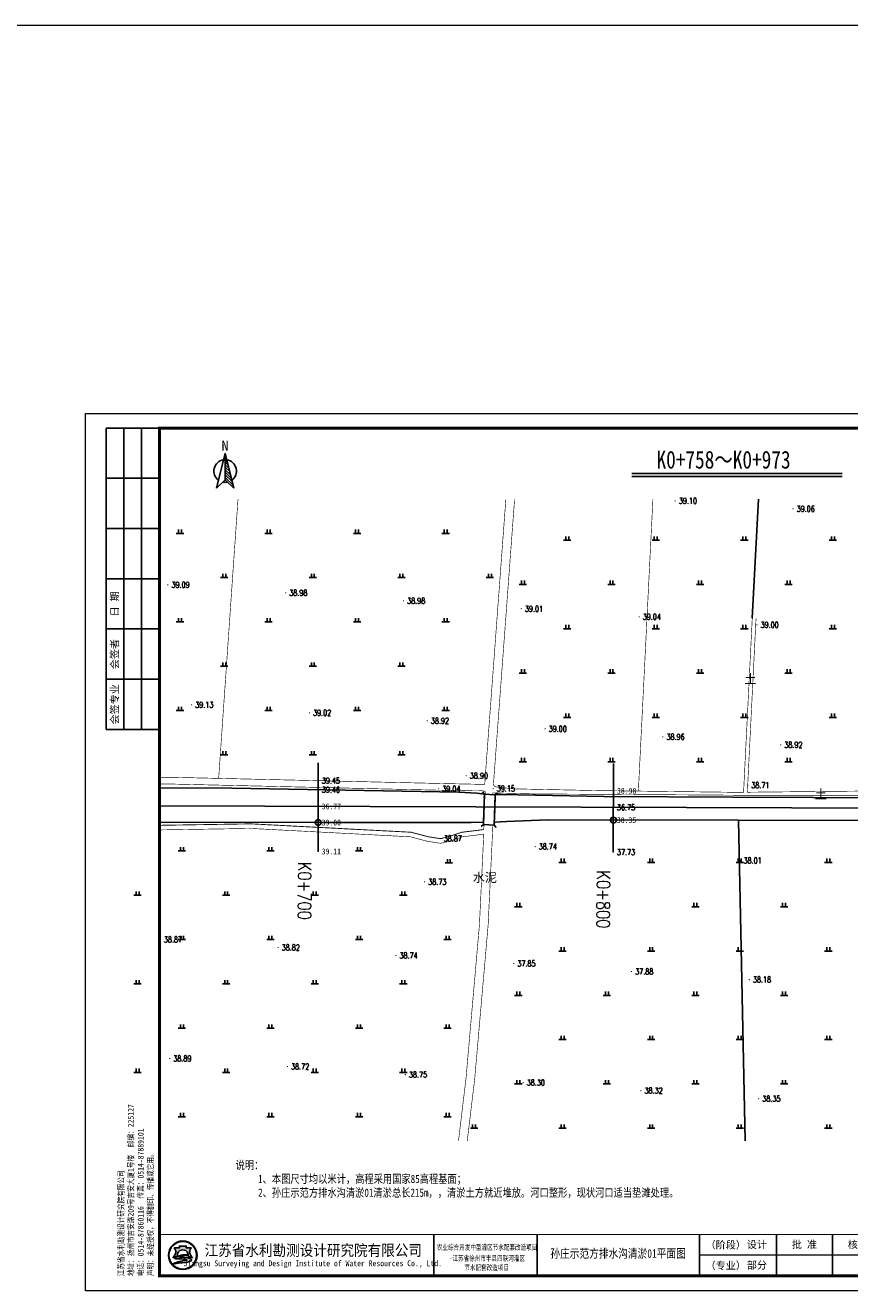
# Model space of a CAD drawing. Extents: x 464172 to 473094, y 3847158 to 3855433.
# Tile 73 of 98: x 469870 to 470149, y 3850864 to 3851293. Entities that reach past the tile are written whole.
import ezdxf
from ezdxf.enums import TextEntityAlignment as Align

# ---------------------------------------------------------------- set-up
doc = ezdxf.new("R2010")
doc.units = 0
for name, pattern in [('X2', [10, 8, -2]), ('X3', [5, 4, -1]), ('X31', [1.7999999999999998, 1.2, -0.6])]:
    doc.linetypes.add(name, pattern=pattern)
doc.layers.get('0').update_dxf_attribs({"linetype": 'CONTINUOUS'})
doc.layers.add('ASSIST', color=7, linetype='CONTINUOUS', plot=False)
for name, color, linetype in [('DIMTEX', 7, 'CONTINUOUS'), ('DLSS', 4, 'CONTINUOUS'), ('DMTZ', 3, 'CONTINUOUS'), ('DMX', 1, 'CONTINUOUS'), ('GCD', 9, 'CONTINUOUS'), ('LINE', 7, 'CONTINUOUS'), ('SXSS', 5, 'CONTINUOUS'), ('ZBTZ', 8, 'CONTINUOUS'), ('断面', 7, 'CONTINUOUS'), ('零点距', 1, 'CONTINUOUS')]:
    doc.layers.add(name, color=color, linetype=linetype)
doc.layers.add('文字', color=7, linetype='CONTINUOUS', lineweight=15)
doc.styles.add('-仿宋_GB2312', font='FangSong_GB2312.ttf')
doc.styles.add('HZ', font='rs.shx', dxfattribs={"width": 0.8, "bigfont": 'hztxt.shx'})
doc.styles.add('LYJFS', font='times.ttf', dxfattribs={"width": 0.7})
doc.styles.get("Standard").update_dxf_attribs({"font": 'rs.shx', "bigfont": 'hztxt.shx'})
doc.styles.add('STYLE2', font='txt', dxfattribs={"width": 0.8})
doc.styles.add('仿宋', font='FangSong_GB2312.ttf', dxfattribs={"width": 0.8})
doc.styles.add('仿宋体', font='FangSong_GB2312.ttf', dxfattribs={"width": 0.8})
doc.styles.add('宋体', font='txt')
doc.styles.add('正等线体', font='simhei.ttf')
doc.styles.add('黑体', font='simhei.ttf')
doc.linetypes.add('10411', pattern='A,2,[150,AAA.SHX,S=1,R=0,X=0,Y=1],2,[151,AAA.SHX,S=1,R=0,X=0,Y=3],1e-11', length=4.00000000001)
doc.linetypes.add('1161', pattern='A,0,[149,AAA.SHX,S=0.15,R=0,X=0,Y=0],-1.6', length=1.6)

# ---------------------------------------------------------------- blocks, each defined once
blk = doc.blocks.new('A$C67844AE1')
at = {"color": 7, "linetype": 'ByBlock', "lineweight": -3}
for p, q in [((-68.54528065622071, 12.60233967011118), (-102.4539569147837, -126.4874291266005)), ((-68.54528065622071, 12.60233967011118), (-68.54528065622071, -93.55508338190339)), ((-68.54528065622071, 12.60233967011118), (-34.63660439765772, -126.4874291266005)), ((-68.54528065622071, 6.444916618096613), (-66.57848399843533, 4.534749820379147)), ((-75.16375737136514, -13.81146217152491), (-75.00695480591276, -13.90275762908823)), ((-68.54528065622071, -3.555083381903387), (-63.38429603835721, -8.56746807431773)), ((-68.54528065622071, -13.55508338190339), (-60.19010807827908, -21.66968596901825)), ((-68.54528065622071, -23.55508338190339), (-56.99592011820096, -34.77190386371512)), ((-68.54528065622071, -33.55508338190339), (-53.80173215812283, -47.874121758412)), ((-68.54528065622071, -43.55508338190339), (-50.60754419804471, -60.97633965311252)), ((-68.54528065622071, -93.55508338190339), (-102.4539569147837, -126.4874291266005)), ((-68.54528065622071, -53.55508338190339), (-47.4133562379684, -74.0785575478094)), ((-68.54528065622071, -63.55508338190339), (-44.21916827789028, -87.18077544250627)), ((-68.54528065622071, -73.55508338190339), (-41.02498031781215, -100.282993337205)), ((-68.54528065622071, -83.55508338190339), (-37.83079235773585, -113.3852112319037)), ((-68.54528065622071, -93.55508338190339), (-34.63660439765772, -126.4874291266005))]:
    blk.add_line(p, q, dxfattribs=at)
for start, end in [(98.47002997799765, 234.1282238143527), (305.8717761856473, 81.52997002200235), (258.3564658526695, 281.6435341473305)]:
    blk.add_arc((-68.54528065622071, -58.56304133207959), 44.66625879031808, start, end, dxfattribs=at)
at = {"color": 7, "linetype": 'ByBlock', "lineweight": -3, "insert": (-82.5777418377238, 61.776892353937), "char_height": 40, "width": 53.56766932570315, "attachment_point": 1}
blk.add_mtext('{\\fSimSun|b0|i0|c134|p2;N}', dxfattribs=at)
blk = doc.blocks.new('TK')
h = blk.add_hatch(color=152)
h.dxf.hatch_style = 1
h.paths.add_polyline_path([(37.76634519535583, 12, 1), (28.08865389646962, 12, 1)])
h.paths.add_polyline_path([(37.60348109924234, 12, 1), (28.2515179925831, 12, 1)], flags=16)
h = blk.add_hatch(color=152)
h.dxf.hatch_style = 1
edge = h.paths.add_edge_path()
edge.add_arc((34.80941884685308, 9.57513306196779), 1.461698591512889, 43.31770961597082, 70.37003522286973)
edge.add_arc((33.42980450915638, 5.707128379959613), 5.568375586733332, 70.37003522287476, 84.52854590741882)
edge.add_arc((32.84297213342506, -0.4193509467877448), 11.72289597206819, 84.5285459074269, 95.17746754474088)
edge.add_arc((32.98455917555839, 9.871856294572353), 1.831337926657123, 111.7965680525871, 130.9174013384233, ccw=False)
edge.add_arc((34.88031159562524, 5.13131362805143), 6.936886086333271, 98.84274785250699, 111.79656805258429, ccw=False)
edge.add_arc((35.94667124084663, -1.723120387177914), 13.873772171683, 95.21036804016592, 98.84274785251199, ccw=False)
edge.add_ellipse((32.92749954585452, 12.29239219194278), major_axis=(-1.773815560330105, 0), ratio=0.8776980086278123, start_angle=172.6538623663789, end_angle=176.9129867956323)
edge.add_arc((34.51986391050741, 1.961408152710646), 10.24870363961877, 88.99992913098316, 98.52267106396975)
edge.add_arc((34.12653419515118, 4.586133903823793), 7.594670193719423, 98.5226710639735, 116.8491039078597)
edge.add_arc((31.25213164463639, 10.26438648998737), 1.230336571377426, 116.8491039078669, 139.2900683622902)
edge.add_arc((30.4676556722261, 10.93937889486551), 0.1954369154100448, 139.2900683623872, 263.050638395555)
edge.add_arc((30.65080526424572, 12.44199033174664), 1.70916902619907, 263.0506383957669, 272.136251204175)
edge.add_arc((31.81845295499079, -18.86063964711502), 29.61523112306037, 88.46268833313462, 92.13625120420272, ccw=False)
edge.add_arc((32.47617160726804, 5.646726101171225), 5.099041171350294, 68.07113774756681, 88.46268833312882, ccw=False)
edge.add_arc((36.58583429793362, -10.91731876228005), 21.4080615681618, 95.91294384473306, 98.79521578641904)
edge.add_arc((35.21854840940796, -2.080308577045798), 12.46590188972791, 98.79521578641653, 117.8496747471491)
edge.add_arc((93.71745628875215, -228.4932874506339), 245.9934265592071, 104.7703900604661, 105.15790668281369, ccw=False)
edge.add_line((31.00239690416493, 9.371353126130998), (30.1988762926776, 9.045501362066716))
edge.add_arc((51.56004769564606, -88.12407086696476), 99.48982566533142, 100.90627282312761, 102.39834375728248, ccw=False)
edge.add_line((32.73627937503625, 9.568770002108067), (32.12568198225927, 9.380185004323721))
edge.add_arc((29.81630978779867, 37.97211086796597), 28.68503833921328, 274.6177604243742, 279.6944367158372)
edge.add_arc((33.87653895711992, 14.20489681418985), 4.573507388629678, 279.694436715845, 287.6119267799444)
edge.add_arc((34.76080719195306, 11.41934212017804), 1.650966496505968, 287.6119267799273, 311.5140981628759)
edge.add_arc((35.67269695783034, 10.38914913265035), 0.2751610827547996, 311.5140981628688, 403.3177096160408)
edge = h.paths.add_edge_path()
edge.add_arc((37.34861352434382, 13.13700107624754), 2.066422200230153, 138.9741968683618, 204.1180883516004, ccw=False)
edge.add_line((35.78967558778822, 14.49339822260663), (34.09257231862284, 14.49339822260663))
edge.add_line((34.09257231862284, 14.49339822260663), (34.09257231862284, 15.08006279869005))
edge.add_line((34.09257231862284, 15.08006279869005), (31.76242677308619, 15.08006279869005))
edge.add_line((31.76242677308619, 15.08006279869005), (31.76242677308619, 14.49339822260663))
edge.add_line((31.76242677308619, 14.49339822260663), (30.06532350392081, 14.49339822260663))
edge.add_arc((28.50638556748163, 13.13700107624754), 2.066422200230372, -24.118088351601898, 41.0258031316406, ccw=False)
edge.add_arc((26.96985351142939, 13.82490731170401), 3.749914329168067, 314.34412131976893, 335.8819116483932, ccw=False)
edge.add_arc((28.92445619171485, 14.17747440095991), 3.106664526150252, 282.3877277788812, 290.1465811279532)
edge.add_arc((25.86021252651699, 22.52986678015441), 12.00340818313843, 290.1465811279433, 296.6495194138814)
edge.add_ellipse((32.92749954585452, 12.29239219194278), major_axis=(-1.773815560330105, 0), ratio=0.8776980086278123, start_angle=176.9129867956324, end_angle=378.37473811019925, ccw=False)
edge.add_ellipse((32.92749954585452, 12.29239219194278), major_axis=(-1.773815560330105, 0), ratio=0.8776980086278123, start_angle=172.653862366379, end_angle=176.9129867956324, ccw=False)
edge.add_ellipse((32.92749954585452, 12.29239219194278), major_axis=(-1.773815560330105, 0), ratio=0.8776980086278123, start_angle=161.6252618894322, end_angle=172.653862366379, ccw=False)
edge.add_arc((39.99478656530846, 22.52986678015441), 12.00340818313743, 243.3504805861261, 249.853418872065)
edge.add_arc((36.93054290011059, 14.17747440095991), 3.106664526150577, 249.8534188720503, 257.61227222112)
edge.add_arc((38.88514558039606, 13.82490731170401), 3.74991432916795, 204.1180883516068, 225.6558786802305, ccw=False)
at = {"lineweight": 0}
for p, q in [((0, 0), (0, 297)), ((0, 297), (420, 297)), ((420, 297), (420, 0)), ((415, 12), (208, 12)), ((420, 0), (0, 0))]:
    blk.add_line(p, q, dxfattribs=at)
for p, q in [((25, 292), (7, 292)), ((7, 292), (7, 190)), ((13, 292), (13, 190)), ((19, 292), (19, 190)), ((25, 275), (7, 275)), ((25, 258), (7, 258)), ((25, 241), (7, 241)), ((25, 224), (7, 224)), ((25, 207), (7, 207)), ((25, 190), (7, 190)), ((118, 19), (118, 5)), ((153, 19), (153, 5)), ((208, 19), (208, 5)), ((234, 19), (234, 5)), ((253, 19), (253, 5)), ((272, 19), (272, 5)), ((291, 19), (291, 5)), ((310, 19), (310, 5)), ((329, 19), (329, 5)), ((348, 19), (348, 5)), ((366, 19), (366, 5)), ((383, 12), (383, 5))]:
    blk.add_line(p, q)
at = {"lineweight": 0, "const_width": 1}
blk.add_lwpolyline([(25, 292), (415, 292), (415, 5), (25, 5)], close=True, dxfattribs=at)
at = {"lineweight": 0, "const_width": 0.4}
blk.add_lwpolyline([(415, 19), (25, 19)], dxfattribs=at)
at = {"color": 152}
for points in [[(31.24412181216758, 11.80161767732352, -0.02838203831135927), (29.99446309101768, 11.26089254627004, -0.03386732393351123), (29.59091690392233, 11.14313846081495, 0.09425397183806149), (30.39241989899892, 12.29262248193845, 0.2921547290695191), (30.06532350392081, 14.49339822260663), (31.76242677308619, 14.49339822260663), (31.76242677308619, 15.08006279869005), (34.09257231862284, 15.08006279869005), (34.09257231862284, 14.49339822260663), (35.78967558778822, 14.49339822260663, 0.29215472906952), (35.46257919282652, 12.29262248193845, 0.09425397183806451), (36.2640821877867, 11.14313846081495, -0.03386732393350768), (35.86053600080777, 11.26089254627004, -0.02838203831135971), (34.61087727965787, 11.80161767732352)], [(34.69874112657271, 12.20855064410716, 0.04157472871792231), (33.0009984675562, 12.09693843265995, 0.08013502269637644), (30.6964595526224, 11.36209164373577, 0.09823132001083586), (30.31951032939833, 11.06684867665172, 0.599439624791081), (30.44400935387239, 10.74537776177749, 0.03966424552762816), (30.71451621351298, 10.73400916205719, -0.01603031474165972), (32.61296833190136, 10.7439319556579, -0.08921046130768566), (34.38043466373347, 10.37684270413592, 0.01257694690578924), (33.31247064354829, 10.23900867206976, 0.08333285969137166), (29.39506013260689, 8.941746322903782, -0.001690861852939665), (31.00239690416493, 9.371353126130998), (30.1988762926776, 9.045501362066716, -0.006510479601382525), (32.73627937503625, 9.568770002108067), (32.12568198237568, 9.380185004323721, 0.02215480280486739), (34.64668864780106, 9.696699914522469, 0.03456031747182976), (35.26033732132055, 9.845760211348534, 0.1046726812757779), (35.85507491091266, 10.18311053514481, 0.4234638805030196), (35.87289335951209, 10.57792154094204, 0.1185893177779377), (35.30046801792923, 10.95188049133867, 0.06185687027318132), (33.96074808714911, 11.25013348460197, 0.04649815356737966), (31.78508714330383, 11.25571519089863, -0.08362449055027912), (32.30456102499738, 11.57226833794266, -0.05658197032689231), (33.81395195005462, 11.9857476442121, -0.01585057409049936), (34.68675527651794, 12.09332510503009)]]:
    blk.add_lwpolyline(points, format="xyb", dxfattribs=at)
for radius in [4.838845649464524, 4.675981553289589]:
    blk.add_circle((32.92749954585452, 12), radius, dxfattribs=at)
blk.add_arc((34.88031159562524, 5.13131362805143), 6.936886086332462, 98.84274785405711, 111.7965680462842, dxfattribs=at)
for start_param, end_param in [(2.820892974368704, 6.603884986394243), (3.013378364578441, 3.087714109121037)]:
    blk.add_ellipse((32.92749954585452, 12.29239219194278), major_axis=(-1.773815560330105, 0), ratio=0.8776980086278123, start_param=start_param, end_param=end_param, dxfattribs=at)
at = {"style": 'LYJFS'}
for s, p in [('（阶段）', (216.8339300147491, 15.5)), ('（专业）', (216.8339300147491, 8.5))]:
    blk.add_text(s, height=2.5, dxfattribs=at).set_placement(p, align=Align.MIDDLE_CENTER)
at = {"style": '宋体'}
for s, height, width, p in [('江苏省水利勘测设计研究院有限公司', 3.75, 0.9, (77.12731924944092, 13.75084589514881)), ('农业综合开发中型灌区节水配套改造项目', 1.8, 0.75, (136, 14.74047347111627)), ('Jiangsu Surveying and Design Institute of Water Resources Co., Ltd.', 2, 0.8, (76.9551912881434, 9.01340379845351)), ('-江苏省徐州市丰县四联河灌区', 1.8, 0.75, (136, 11.02926161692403)), ('节水配套改造项目', 1.8, 0.75, (135.8399052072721, 7.880905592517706))]:
    blk.add_text(s, height=height, dxfattribs=dict(at, width=width)).set_placement(p, align=Align.MIDDLE)
at = {"style": '仿宋'}
blk.add_text('2018.05', height=2.5, dxfattribs=at).set_placement((357, 8.5), align=Align.MIDDLE)
at = {"rotation": 90}
for s, insert, char_height, attachment_point, style in [('日 期', (10, 232.5), 2.5, 5, '宋体'), ('会签者', (10, 215.5), 2.5, 5, '宋体'), ('会签专业', (10, 198.5), 2.5, 5, '宋体'), ('江苏省水利勘测设计研究院有限公司\\P地址：扬州市吉安路209号吉安大厦1号楼  邮编：225127\\P电话：0514-87860116  传真：0514-87889101\\P声明：未经授权，不得翻印、传播或它用。', (23.29513194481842, 4.918324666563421), 2, 7, '仿宋')]:
    blk.add_mtext(s, dxfattribs=dict(at, insert=insert, char_height=char_height, attachment_point=attachment_point, style=style))
at = {"char_height": 2.5, "attachment_point": 5, "style": '宋体'}
for s, insert in [('设计', (227.4021536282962, 15.5)), ('批 准', (243.5, 15.5)), ('核 定', (262.4375, 15.47222222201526)), ('审 查', (281.4305555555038, 15.47328627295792)), ('校 核', (300.4652777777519, 15.54328155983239)), ('设 计', (319.4722222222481, 15.59333057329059)), ('制 图', (338.4166666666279, 15.4779241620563)), ('日 期', (357, 15.5)), ('甲级设计证书编号A132012666', (390.5, 15.5)), ('部分', (227.4021536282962, 8.5)), ('图 号', (374.5, 8.5))]:
    blk.add_mtext(s, dxfattribs=dict(at, insert=insert))
blk = doc.blocks.new('GC200')
at = {"linetype": 'Continuous', "const_width": 0.2, "flags": 128}
blk.add_lwpolyline([(-0.1, 0, 1), (0.1, 0, 1)], format="xyb", close=True, dxfattribs=at)
blk = doc.blocks.new('gc119')
for p, q in [((-1.25, 0), (1.25, 0)), ((-0.5, 1.3), (-0.5, 0)), ((0.5, 1.3), (0.5, 0))]:
    blk.add_line(p, q)

msp = doc.modelspace()

# ---------------------------------------------------------------- linework, layer by layer
at = {"color": 8, "linetype": 'Continuous', "flags": 128}
msp.add_lwpolyline([(469915.2470365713, 3851028.273694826), (470236.66301398, 3851027.248574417)], dxfattribs=at)
at = {"layer": 'ASSIST', "linetype": 'Continuous', "flags": 128}
msp.add_lwpolyline([(470024.9995173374, 3851021.980753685), (470025.3360743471, 3851032.25989037), (470029.0101974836, 3851031.996466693), (470028.6736404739, 3851021.717330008)], close=True, dxfattribs=at)
at = {"layer": 'DIMTEX', "linetype": 'Continuous'}
msp.add_line((470075.2590439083, 3851139.788151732), (470146.5507190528, 3851139.788151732), dxfattribs=at)
at = {"layer": 'DIMTEX', "color": 1, "linetype": 'Continuous'}
msp.add_line((470075.2795367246, 3851140.750594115), (470146.5507190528, 3851140.750594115), dxfattribs=at)
at = {"layer": 'DLSS', "color": 8, "linetype": 'X2', "const_width": 0.2, "flags": 128}
for points in [[(470025.442740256, 3851035.543589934), (470032.6089629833, 3851132.087963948)], [(470113.1316546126, 3851032.883279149), (470116.0730668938, 3851091.797725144)], [(469915.2470365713, 3851037.966794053), (469919.1219150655, 3851037.962493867), (470009.5716150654, 3851035.881793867), (470025.442740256, 3851035.543589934)], [(470113.1316546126, 3851032.883279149), (470111.0897150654, 3851032.862193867), (470063.7378989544, 3851033.457300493), (470035.1862839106, 3851034.043757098), (470029.5210930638, 3851034.653065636)], [(470244.231841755, 3851029.891979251), (470243.5008479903, 3851033.228249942), (470241.792114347, 3851033.466716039), (470233.6423150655, 3851034.134893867), (470191.9624150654, 3851033.697293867), (470114.4112803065, 3851032.896492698)], [(470025.1211629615, 3851018.694008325), (470023.6638065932, 3850988.05912886), (470019.1140446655, 3850936.025287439), (470016.5607405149, 3850914.832071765)]]:
    msp.add_lwpolyline(points, dxfattribs=at)
at = {"layer": 'DLSS', "color": 8, "linetype": 'Continuous', "const_width": 0.2, "flags": 128}
for points in [[(470029.5210930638, 3851034.653065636), (470028.7866916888, 3851034.891605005), (470028.3914369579, 3851035.386428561), (470035.5693253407, 3851132.087963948)], [(470114.4112803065, 3851032.896492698), (470117.3488527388, 3851091.734029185)], [(469915.2470365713, 3851035.682225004), (469919.0943740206, 3851035.677955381), (470009.519074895, 3851033.59783046), (470023.4917406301, 3851033.478647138), (470025.2703728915, 3851033.30971578), (470025.7089330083, 3851033.069980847), (470025.6780517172, 3851032.235371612)], [(470028.0577587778, 3851032.064753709), (470028.1307933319, 3851032.691455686), (470042.425779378, 3851032.323304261), (470096.5492709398, 3851031.990865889), (470110.9731970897, 3851031.882303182), (470191.6558150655, 3851031.834093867), (470233.6282150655, 3851032.361893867), (470241.3627541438, 3851031.424943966), (470241.6342936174, 3851029.873465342)], [(469915.2470365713, 3851020.139884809), (469946.1961676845, 3851020.63920581), (470000.2390561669, 3851017.814567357), (470006.0728848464, 3851016.28354222), (470010.5202171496, 3851015.606549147), (470013.1462274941, 3851016.209843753), (470017.9490926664, 3851017.809761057), (470025.1211629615, 3851018.694008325)], [(470028.2150315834, 3851021.750210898), (470026.6033856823, 3850987.860793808), (470022.0443369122, 3850935.720742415), (470019.5277235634, 3850914.832071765)]]:
    msp.add_lwpolyline(points, dxfattribs=at)
at = {"layer": 'DLSS', "color": 8, "linetype": 'X3', "const_width": 0.3, "flags": 128}
msp.add_lwpolyline([(469915.2470365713, 3851021.696091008), (469946.2242582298, 3851022.19586521), (470000.4796597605, 3851019.360119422), (470006.3883358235, 3851017.8094514), (470010.461023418, 3851017.189488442), (470012.7251825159, 3851017.709652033), (470017.6046158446, 3851019.335075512), (470025.0983784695, 3851020.258984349)], dxfattribs=at)
at = {"layer": 'DLSS', "linetype": 'X2', "const_width": 0.2, "flags": 128}
msp.add_lwpolyline([(470025.0983784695, 3851020.258984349), (470025.2206872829, 3851021.96489646)], dxfattribs=at)
at = {"layer": 'DMTZ', "color": 7, "linetype": '10411', "flags": 128}
for points in [[(470025.3360743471, 3851032.25989037), (470022.8273113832, 3851032.607913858), (470016.6561150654, 3851032.902693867), (469939.8346573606, 3851034.282614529), (469915.2470365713, 3851034.354847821)], [(469915.2470365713, 3851022.794774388), (469969.8539489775, 3851022.644057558), (470020.8097150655, 3851022.678493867), (470025.0267734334, 3851022.813210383), (470025.0267734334, 3851022.813210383)], [(470028.7064977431, 3851022.720857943), (470032.9227150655, 3851022.975493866), (470046.68505513, 3851023.505097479), (470240.5354150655, 3851023.186893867)]]:
    msp.add_lwpolyline(points, dxfattribs=at)
at = {"layer": 'DMTZ', "color": 7, "linetype": '10411', "elevation": 39.5379, "flags": 128}
msp.add_lwpolyline([(470240.4878150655, 3851029.865293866), (470235.1812927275, 3851031.239425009), (470191.3515150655, 3851030.940193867), (470109.4578150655, 3851031.201293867), (470065.8435148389, 3851031.506608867), (470030.9905730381, 3851032.153980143), (470029.7908379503, 3851032.167691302), (470029.0101974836, 3851031.996466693)], dxfattribs=at)
at = {"layer": 'DMX', "linetype": 'Continuous'}
for points in [[(469969.0817072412, 3851042.849820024), (469969.0143027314, 3851012.849895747)], [(470069.0814548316, 3851042.625138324), (470069.0140503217, 3851012.625214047)]]:
    msp.add_lwpolyline(points, dxfattribs=at)
at = {"layer": 'SXSS', "linetype": 'Continuous'}
for points in [[(470025.3360743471, 3851032.25989037), (470024.6524857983, 3851032.989757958)], [(470029.0101974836, 3851031.996466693), (470029.7400650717, 3851032.680055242)], [(470024.9995173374, 3851021.980753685), (470024.2696497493, 3851021.297165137)], [(470024.9995173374, 3851021.980753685), (470028.6736404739, 3851021.717330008)], [(470028.6736404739, 3851021.717330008), (470029.3572290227, 3851020.98746242)]]:
    msp.add_lwpolyline(points, dxfattribs=at)
at = {"layer": 'SXSS', "linetype": 'X31'}
for points in [[(470024.9995173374, 3851021.980753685), (470025.3360743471, 3851032.25989037)], [(470029.0101974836, 3851031.996466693), (470028.6736404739, 3851021.717330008)]]:
    msp.add_lwpolyline(points, dxfattribs=at)
at = {"layer": 'SXSS', "linetype": 'Continuous'}
msp.add_lwpolyline([(470027.1206755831, 3851032.131939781), (470025.3360743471, 3851032.25989037), (470029.0101974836, 3851031.996466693)], close=True, dxfattribs=at)
at = {"layer": 'ZBTZ', "linetype": 'Continuous', "const_width": 0.2, "flags": 128}
for points in [[(469935.3294950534, 3851037.589655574), (469941.8783944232, 3851132.087963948)], [(470077.498381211, 3851033.284361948), (470082.419093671, 3851132.087963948)]]:
    msp.add_lwpolyline(points, dxfattribs=at)
at = {"layer": 'ZBTZ', "linetype": '1161', "flags": 128}
for points in [[(470116.0730668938, 3851091.797725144), (470118.1539421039, 3851132.087963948)], [(470113.6977716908, 3850914.832071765), (470111.4524658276, 3851023.39878236)]]:
    msp.add_lwpolyline(points, dxfattribs=at)
at = {"layer": '断面', "color": 3, "lineweight": 15}
msp.add_line((464172.0765449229, 3851292.529391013), (473094.2561084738, 3851292.529391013), dxfattribs=at)
at = {"layer": '零点距', "linetype": 'Continuous'}
for centre in [(469969.0363135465, 3851022.646314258), (470069.0384130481, 3851023.468404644)]:
    msp.add_circle(centre, 1, dxfattribs=at)

# ---------------------------------------------------------------- block references
at = {"layer": 'GCD', "linetype": 'Continuous'}
ref = msp.add_blockref('GC200', (470089.9922418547, 3851131.541210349, 39.10397347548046), dxfattribs=at)
ref.add_attrib('height', '39.10', dxfattribs={"linetype": 'Continuous', "height": 2, "style": 'HZ', "width": 0.8}).set_placement((470091.1922418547, 3851131.541210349), align=Align.MIDDLE_LEFT)
ref = msp.add_blockref('GC200', (470129.9000096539, 3851128.826423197, 39.06093657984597), dxfattribs=at)
ref.add_attrib('height', '39.06', dxfattribs={"linetype": 'Continuous', "height": 2, "style": 'HZ', "width": 0.8}).set_placement((470131.100009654, 3851128.826423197), align=Align.MIDDLE_LEFT)
ref = msp.add_blockref('GC200', (469918.1299997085, 3851103.139957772, 39.09411036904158), dxfattribs=at)
ref.add_attrib('height', '39.09', dxfattribs={"linetype": 'Continuous', "height": 2, "style": 'HZ', "width": 0.8}).set_placement((469919.3299997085, 3851103.139957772), align=Align.MIDDLE_LEFT)
ref = msp.add_blockref('GC200', (469958.0377675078, 3851100.42517062, 38.98496834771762), dxfattribs=at)
ref.add_attrib('height', '38.98', dxfattribs={"linetype": 'Continuous', "height": 2, "style": 'HZ', "width": 0.8}).set_placement((469959.2377675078, 3851100.42517062), align=Align.MIDDLE_LEFT)
ref = msp.add_blockref('GC200', (469997.945535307, 3851097.710383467, 38.97665400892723), dxfattribs=at)
ref.add_attrib('height', '38.98', dxfattribs={"linetype": 'Continuous', "height": 2, "style": 'HZ', "width": 0.8}).set_placement((469999.145535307, 3851097.710383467), align=Align.MIDDLE_LEFT)
ref = msp.add_blockref('GC200', (470037.8533031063, 3851094.995596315, 39.0061087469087), dxfattribs=at)
ref.add_attrib('height', '39.01', dxfattribs={"linetype": 'Continuous', "height": 2, "style": 'HZ', "width": 0.8}).set_placement((470039.0533031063, 3851094.995596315), align=Align.MIDDLE_LEFT)
ref = msp.add_blockref('GC200', (470077.7610709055, 3851092.280809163, 39.04230743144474), dxfattribs=at)
ref.add_attrib('height', '39.04', dxfattribs={"linetype": 'Continuous', "height": 2, "style": 'HZ', "width": 0.8}).set_placement((470078.9610709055, 3851092.280809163), align=Align.MIDDLE_LEFT)
ref = msp.add_blockref('GC200', (470117.6688387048, 3851089.566022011, 39.00310737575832), dxfattribs=at)
ref.add_attrib('height', '39.00', dxfattribs={"linetype": 'Continuous', "height": 2, "style": 'HZ', "width": 0.8}).set_placement((470118.8688387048, 3851089.566022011), align=Align.MIDDLE_LEFT)
ref = msp.add_blockref('GC200', (469926.1757645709, 3851062.500186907, 39.1316132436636), dxfattribs=at)
ref.add_attrib('height', '39.13', dxfattribs={"linetype": 'Continuous', "height": 2, "style": 'HZ', "width": 0.8}).set_placement((469927.3757645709, 3851062.500186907), align=Align.MIDDLE_LEFT)
ref = msp.add_blockref('GC200', (469966.0835323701, 3851059.785399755, 39.02247122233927), dxfattribs=at)
ref.add_attrib('height', '39.02', dxfattribs={"linetype": 'Continuous', "height": 2, "style": 'HZ', "width": 0.8}).set_placement((469967.2835323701, 3851059.785399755), align=Align.MIDDLE_LEFT)
ref = msp.add_blockref('GC200', (470005.9913001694, 3851057.070612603, 38.92094258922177), dxfattribs=at)
ref.add_attrib('height', '38.92', dxfattribs={"linetype": 'Continuous', "height": 2, "style": 'HZ', "width": 0.8}).set_placement((470007.1913001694, 3851057.070612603), align=Align.MIDDLE_LEFT)
ref = msp.add_blockref('GC200', (470045.8990679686, 3851054.355825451, 38.99992409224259), dxfattribs=at)
ref.add_attrib('height', '39.00', dxfattribs={"linetype": 'Continuous', "height": 2, "style": 'HZ', "width": 0.8}).set_placement((470047.0990679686, 3851054.355825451), align=Align.MIDDLE_LEFT)
ref = msp.add_blockref('GC200', (470085.8068357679, 3851051.641038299, 38.96072403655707), dxfattribs=at)
ref.add_attrib('height', '38.96', dxfattribs={"linetype": 'Continuous', "height": 2, "style": 'HZ', "width": 0.8}).set_placement((470087.0068357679, 3851051.641038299), align=Align.MIDDLE_LEFT)
ref = msp.add_blockref('GC200', (470125.7146035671, 3851048.926251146, 38.92152398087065), dxfattribs=at)
ref.add_attrib('height', '38.92', dxfattribs={"linetype": 'Continuous', "height": 2, "style": 'HZ', "width": 0.8}).set_placement((470126.9146035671, 3851048.926251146), align=Align.MIDDLE_LEFT)
ref = msp.add_blockref('GC200', (469969.0681447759, 3851036.813533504, 39.45), dxfattribs=at)
ref.add_attrib('height', '39.45', dxfattribs={"linetype": 'Continuous', "height": 2, "style": 'HZ', "width": 0.8}).set_placement((469970.2681447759, 3851036.813533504, -39.4495), align=Align.MIDDLE_LEFT)
ref = msp.add_blockref('GC200', (470019.1761150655, 3851038.501793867, 38.9035), dxfattribs=at)
ref.add_attrib('height', '38.90', dxfattribs={"linetype": 'Continuous', "height": 2, "style": 'HZ', "width": 0.8}).set_placement((470020.3761150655, 3851038.501793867), align=Align.MIDDLE_LEFT)
ref = msp.add_blockref('GC200', (469969.0612786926, 3851033.75762555, 39.46), dxfattribs=at)
ref.add_attrib('height', '39.46', dxfattribs={"linetype": 'Continuous', "height": 2, "style": 'HZ', "width": 0.8}).set_placement((469970.2612786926, 3851033.75762555, -39.461), align=Align.MIDDLE_LEFT)
ref = msp.add_blockref('GC200', (470009.8500150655, 3851034.048093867, 39.0359), dxfattribs=at)
ref.add_attrib('height', '39.04', dxfattribs={"linetype": 'Continuous', "height": 2, "style": 'HZ', "width": 0.8}).set_placement((470011.0500150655, 3851034.048093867), align=Align.MIDDLE_LEFT)
ref = msp.add_blockref('GC200', (470028.2977150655, 3851034.123793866, 39.1524), dxfattribs=at)
ref.add_attrib('height', '39.15', dxfattribs={"linetype": 'Continuous', "height": 2, "style": 'HZ', "width": 0.8}).set_placement((470029.4977150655, 3851034.123793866), align=Align.MIDDLE_LEFT)
ref = msp.add_blockref('GC200', (470069.0607060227, 3851033.39040469, 38.98), dxfattribs=at)
ref.add_attrib('height', '38.98', dxfattribs={"linetype": 'Continuous', "height": 2, "style": '正等线体', "width": 0.8}).set_placement((470070.2607060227, 3851033.39040469), align=Align.MIDDLE_LEFT)
ref = msp.add_blockref('GC200', (470114.5309150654, 3851035.292693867, 38.706), dxfattribs=at)
ref.add_attrib('height', '38.71', dxfattribs={"linetype": 'Continuous', "height": 2, "style": 'HZ', "width": 0.8}).set_placement((470115.7309150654, 3851035.292693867), align=Align.MIDDLE_LEFT)
ref = msp.add_blockref('GC200', (469969.0485717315, 3851028.102100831, 36.77), dxfattribs=at)
ref.add_attrib('height', '36.77', dxfattribs={"linetype": 'Continuous', "height": 2, "style": '正等线体', "width": 0.8}).set_placement((469970.2485717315, 3851028.102100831, 36.77), align=Align.MIDDLE_LEFT)
ref = msp.add_blockref('GC200', (470069.0481075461, 3851027.783163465, 36.75), dxfattribs=at)
ref.add_attrib('height', '36.75', dxfattribs={"linetype": 'Continuous', "height": 2, "style": 'HZ', "width": 0.8}).set_placement((470070.2481075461, 3851027.783163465, -36.7529), align=Align.MIDDLE_LEFT)
ref = msp.add_blockref('GC200', (469969.0363135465, 3851022.646314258, 39), dxfattribs=at)
ref.add_attrib('height', '39.00', dxfattribs={"linetype": 'Continuous', "height": 2, "style": '正等线体', "width": 0.8}).set_placement((469970.2363135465, 3851022.646314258, 39), align=Align.MIDDLE_LEFT)
ref = msp.add_blockref('GC200', (470069.0384130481, 3851023.468404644, 38.35), dxfattribs=at)
ref.add_attrib('height', '38.35', dxfattribs={"linetype": 'Continuous', "height": 2, "style": '正等线体', "width": 0.8}).set_placement((470070.2384130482, 3851023.468404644, 38.35), align=Align.MIDDLE_LEFT)
ref = msp.add_blockref('GC200', (470010.3501150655, 3851017.221593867, 38.8745), dxfattribs=at)
ref.add_attrib('height', '38.87', dxfattribs={"linetype": 'Continuous', "height": 2, "style": 'HZ', "width": 0.8}).set_placement((470011.5501150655, 3851017.221593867), align=Align.MIDDLE_LEFT)
ref = msp.add_blockref('GC200', (470042.5239714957, 3851014.492976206, 38.74431857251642), dxfattribs=at)
ref.add_attrib('height', '38.74', dxfattribs={"linetype": 'Continuous', "height": 2, "style": 'HZ', "width": 0.8}).set_placement((470043.7239714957, 3851014.492976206), align=Align.MIDDLE_LEFT)
ref = msp.add_blockref('GC200', (469969.0363135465, 3851012.849895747, 39.11), dxfattribs=at)
ref.add_attrib('height', '39.11', dxfattribs={"linetype": 'Continuous', "height": 2, "style": '正等线体', "width": 0.8}).set_placement((469970.2363135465, 3851012.849895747, 39.11), align=Align.MIDDLE_LEFT)
ref = msp.add_blockref('GC200', (470069.0140503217, 3851012.625214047, 37.73), dxfattribs=at)
ref.add_attrib('height', '37.73', dxfattribs={"linetype": 'Continuous', "height": 2, "style": 'HZ', "width": 0.8}).set_placement((470070.2140503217, 3851012.625214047, -37.72649011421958), align=Align.MIDDLE_LEFT)
ref = msp.add_blockref('GC200', (470111.9049254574, 3851009.773230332, 38.01338688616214), dxfattribs=at)
ref.add_attrib('height', '38.01', dxfattribs={"linetype": 'Continuous', "height": 2, "style": 'HZ', "width": 0.8}).set_placement((470113.1049254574, 3851009.773230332), align=Align.MIDDLE_LEFT)
at = {"layer": 'GCD', "color": 8, "linetype": 'Continuous'}
ref = msp.add_blockref('GC200', (470005.0884887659, 3851002.550282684, 38.7338), dxfattribs=at)
ref.add_attrib('height', '38.73', dxfattribs={"linetype": 'Continuous', "height": 2, "style": 'HZ', "width": 0.8}).set_placement((470006.2884887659, 3851002.550282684), align=Align.MIDDLE_LEFT)
at = {"layer": 'GCD', "linetype": 'Continuous'}
ref = msp.add_blockref('GC200', (469915.5559215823, 3850983.037727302, 38.87460579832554), dxfattribs=at)
ref.add_attrib('height', '38.87', dxfattribs={"linetype": 'Continuous', "height": 2, "style": 'HZ', "width": 0.8}).set_placement((469916.7559215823, 3850983.037727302), align=Align.MIDDLE_LEFT)
ref = msp.add_blockref('GC200', (469955.4636893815, 3850980.32294015, 38.82154389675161), dxfattribs=at)
ref.add_attrib('height', '38.82', dxfattribs={"linetype": 'Continuous', "height": 2, "style": 'HZ', "width": 0.8}).set_placement((469956.6636893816, 3850980.32294015), align=Align.MIDDLE_LEFT)
ref = msp.add_blockref('GC200', (469995.3714571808, 3850977.608152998, 38.73543365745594), dxfattribs=at)
ref.add_attrib('height', '38.74', dxfattribs={"linetype": 'Continuous', "height": 2, "style": 'HZ', "width": 0.8}).set_placement((469996.5714571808, 3850977.608152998), align=Align.MIDDLE_LEFT)
at = {"layer": 'GCD', "color": 8, "linetype": 'Continuous'}
ref = msp.add_blockref('GC200', (470035.27922498, 3850974.893365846, 37.85160355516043), dxfattribs=at)
ref.add_attrib('height', '37.85', dxfattribs={"linetype": 'Continuous', "height": 2, "style": 'HZ', "width": 0.8}).set_placement((470036.4792249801, 3850974.893365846), align=Align.MIDDLE_LEFT)
at = {"layer": 'GCD', "linetype": 'Continuous'}
ref = msp.add_blockref('GC200', (470075.1869927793, 3850972.178578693, 37.87678497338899), dxfattribs=at)
ref.add_attrib('height', '37.88', dxfattribs={"linetype": 'Continuous', "height": 2, "style": 'HZ', "width": 0.8}).set_placement((470076.3869927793, 3850972.178578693), align=Align.MIDDLE_LEFT)
ref = msp.add_blockref('GC200', (470115.0947605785, 3850969.463791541, 38.18158897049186), dxfattribs=at)
ref.add_attrib('height', '38.18', dxfattribs={"linetype": 'Continuous', "height": 2, "style": 'HZ', "width": 0.8}).set_placement((470116.2947605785, 3850969.463791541), align=Align.MIDDLE_LEFT)
ref = msp.add_blockref('GC200', (469918.7322526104, 3850942.729207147, 38.88582382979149), dxfattribs=at)
ref.add_attrib('height', '38.89', dxfattribs={"linetype": 'Continuous', "height": 2, "style": 'HZ', "width": 0.8}).set_placement((469919.9322526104, 3850942.729207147), align=Align.MIDDLE_LEFT)
ref = msp.add_blockref('GC200', (469958.6400204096, 3850940.014419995, 38.723005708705), dxfattribs=at)
ref.add_attrib('height', '38.72', dxfattribs={"linetype": 'Continuous', "height": 2, "style": 'HZ', "width": 0.8}).set_placement((469959.8400204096, 3850940.014419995), align=Align.MIDDLE_LEFT)
ref = msp.add_blockref('GC200', (469998.5477882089, 3850937.299632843, 38.75094816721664), dxfattribs=at)
ref.add_attrib('height', '38.75', dxfattribs={"linetype": 'Continuous', "height": 2, "style": 'HZ', "width": 0.8}).set_placement((469999.7477882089, 3850937.299632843), align=Align.MIDDLE_LEFT)
ref = msp.add_blockref('GC200', (470038.4555560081, 3850934.584845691, 38.29768688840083), dxfattribs=at)
ref.add_attrib('height', '38.30', dxfattribs={"linetype": 'Continuous', "height": 2, "style": 'HZ', "width": 0.8}).set_placement((470039.6555560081, 3850934.584845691), align=Align.MIDDLE_LEFT)
ref = msp.add_blockref('GC200', (470078.3633238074, 3850931.870058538, 38.32286830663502), dxfattribs=at)
ref.add_attrib('height', '38.32', dxfattribs={"linetype": 'Continuous', "height": 2, "style": 'HZ', "width": 0.8}).set_placement((470079.5633238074, 3850931.870058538), align=Align.MIDDLE_LEFT)
ref = msp.add_blockref('GC200', (470118.2710916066, 3850929.155271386, 38.34804972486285), dxfattribs=at)
ref.add_attrib('height', '38.35', dxfattribs={"linetype": 'Continuous', "height": 2, "style": 'HZ', "width": 0.8}).set_placement((470119.4710916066, 3850929.155271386), align=Align.MIDDLE_LEFT)
at = {"layer": 'LINE', "color": 2, "xscale": 0.08574142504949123, "yscale": 0.0857414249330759, "zscale": 0.08574142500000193}
msp.add_blockref('A$C67844AE1', (469943.4134438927, 3851146.654618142, 4.660000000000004), dxfattribs=at)
at = {"layer": 'ZBTZ', "linetype": 'Continuous'}
for p in [(469922.2288228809, 3851120.543589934), (469952.2288228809, 3851120.543589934), (469982.2288228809, 3851120.543589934), (470012.2288228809, 3851120.543589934), (470053.3914369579, 3851118.228249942), (470083.3914369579, 3851118.228249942), (470113.3914369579, 3851118.228249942), (470143.3914369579, 3851118.228249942), (469937.2288228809, 3851105.543589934), (469967.2288228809, 3851105.543589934), (469997.2288228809, 3851105.543589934), (470027.2288228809, 3851105.543589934), (470038.3914369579, 3851103.228249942), (470068.3914369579, 3851103.228249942), (470098.3914369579, 3851103.228249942), (470128.3914369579, 3851103.228249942), (469922.2288228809, 3851090.543589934), (469952.2288228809, 3851090.543589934), (469982.2288228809, 3851090.543589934), (470012.2288228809, 3851090.543589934), (470053.3914369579, 3851088.228249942), (470083.3914369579, 3851088.228249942), (470113.3914369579, 3851088.228249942), (470143.3914369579, 3851088.228249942), (469937.2288228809, 3851075.543589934), (469967.2288228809, 3851075.543589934), (469997.2288228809, 3851075.543589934), (470068.3914369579, 3851073.228249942), (469922.2288228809, 3851060.543589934), (469952.2288228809, 3851060.543589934), (469982.2288228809, 3851060.543589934), (470012.2288228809, 3851060.543589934), (470053.3914369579, 3851058.228249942), (470083.3914369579, 3851058.228249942), (470143.3914369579, 3851058.228249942), (469937.2288228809, 3851045.543589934), (469967.2288228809, 3851045.543589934), (470038.3914369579, 3851043.228249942), (470068.3914369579, 3851043.228249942), (470098.3914369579, 3851043.228249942), (470128.3914369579, 3851043.228249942), (469922.8759093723, 3851013.019693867), (469952.8759093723, 3851013.019693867), (469982.8759093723, 3851013.019693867), (470013.3034306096, 3851008.955113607), (470051.8355573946, 3851009.134988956), (470081.8355573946, 3851009.134988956), (470111.8355573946, 3851009.134988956), (470141.8355573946, 3851009.134988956), (469907.8759093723, 3850998.019693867), (469937.8759093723, 3850998.019693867), (469967.8759093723, 3850998.019693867), (470036.8355573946, 3850994.134988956), (470096.8355573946, 3850994.134988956), (470126.8355573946, 3850994.134988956), (469922.8759093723, 3850983.019693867), (469952.8759093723, 3850983.019693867), (469982.8759093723, 3850983.019693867), (470012.8759093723, 3850983.019693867), (470051.8355573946, 3850979.134988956), (470081.8355573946, 3850979.134988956), (470111.8355573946, 3850979.134988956), (470141.8355573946, 3850979.134988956), (469907.8759093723, 3850968.019693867), (469937.8759093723, 3850968.019693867), (469967.8759093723, 3850968.019693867), (469997.8759093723, 3850968.019693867), (470066.8355573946, 3850964.134988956), (470096.8355573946, 3850964.134988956), (470126.8355573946, 3850964.134988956), (469922.8759093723, 3850953.019693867), (469952.8759093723, 3850953.019693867), (469982.8759093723, 3850953.019693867), (470012.8759093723, 3850953.019693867), (470051.8355573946, 3850949.134988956), (470081.8355573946, 3850949.134988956), (470111.8355573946, 3850949.134988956), (470141.8355573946, 3850949.134988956), (469907.8759093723, 3850938.019693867), (469937.8759093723, 3850938.019693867), (469967.8759093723, 3850938.019693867), (469997.8759093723, 3850938.019693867), (470036.8355573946, 3850934.134988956), (470066.8355573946, 3850934.134988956), (470096.8355573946, 3850934.134988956), (470126.8355573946, 3850934.134988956), (469922.8759093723, 3850923.019693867), (469952.8759093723, 3850923.019693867), (469982.8759093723, 3850923.019693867), (470012.8759093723, 3850923.019693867), (470021.8355573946, 3850919.134988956), (470051.8355573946, 3850919.134988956), (470081.8355573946, 3850919.134988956), (470111.8355573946, 3850919.134988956), (470141.8355573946, 3850919.134988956)]:
    msp.add_blockref('gc119', p, dxfattribs=at)
at = {"layer": 'ZBTZ', "color": 8, "linetype": 'Continuous'}
for p in [(470038.3914369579, 3851073.228249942), (470098.3914369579, 3851073.228249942), (470128.3914369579, 3851073.228249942), (470113.3914369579, 3851058.228249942), (469997.2288228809, 3851045.543589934), (469997.8759093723, 3850998.019693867), (470036.8355573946, 3850964.134988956)]:
    msp.add_blockref('gc119', p, dxfattribs=at)
at = {"layer": '断面', "xscale": 1.000049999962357, "yscale": 1.000049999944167, "zscale": 1.000049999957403}
msp.add_blockref('TK', (469890.2457865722, 3850864.151912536), dxfattribs=at)

# ---------------------------------------------------------------- texts
at = {"linetype": 'Continuous', "lineweight": 25, "style": 'HZ', "width": 0.8}
for s, p in [('K0+700', (469960.8268259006, 3850989.718194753)), ('K0+800', (470062.008124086, 3850986.820028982))]:
    msp.add_text(s, height=4.5, rotation=269.8712667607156, dxfattribs=at).set_placement(p, align=Align.BOTTOM_RIGHT)
at = {"insert": (469941.0630665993, 3850908.06659296), "char_height": 2.8, "attachment_point": 1, "style": '仿宋体'}
msp.add_mtext('说明：\\P     1、本图尺寸均以米计，高程采用国家85高程基面； \\P     2、孙庄示范方排水沟清淤01清淤总长215m，，清淤土方就近堆放。河口整形，现状河口适当垫滩处理。', dxfattribs=at)
at = {"layer": 'DIMTEX', "linetype": 'Continuous', "style": 'STYLE2', "width": 0.8}
msp.add_text('K0+758～K0+973', height=6.000299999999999, dxfattribs=at).set_placement((470083.6370022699, 3851142.476314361))
at = {"layer": 'DLSS', "color": 8, "linetype": 'Continuous', "style": '黑体'}
for s, p in [('土', (470115.4431675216, 3851071.42308497)), ('土', (470139.3057829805, 3851032.371377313)), ('水泥', (470025.4945934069, 3851004.104034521))]:
    msp.add_text(s, height=3, dxfattribs=at).set_placement(p, align=Align.MIDDLE)
at = {"layer": '文字', "color": 7, "style": '-仿宋_GB2312', "width": 0.8}
msp.add_text('孙庄示范方排水沟清淤01平面图', height=2.93281657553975, dxfattribs=at).set_placement((470047.6788840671, 3850875.281770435))

doc.saveas('drawing.dxf')
